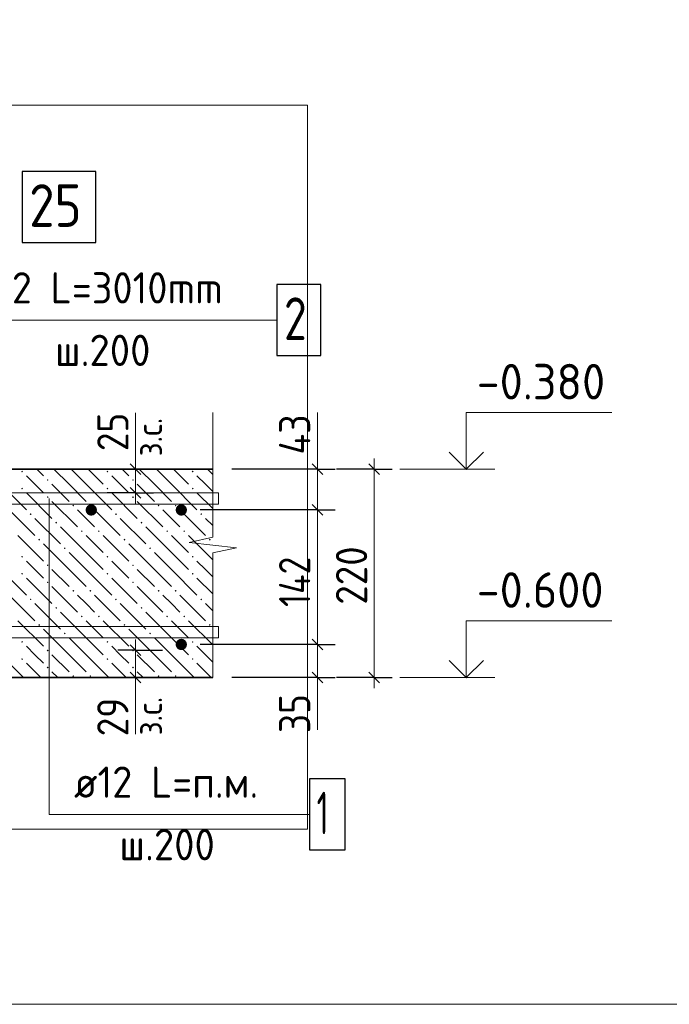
# Model space of a CAD drawing. Header units: millimetres. Extents: x 0 to 42000, y 0 to 29700.
# Tile 6 of 33: x 15274 to 19842, y 5000 to 11932. Entities that reach past the tile are written whole.
import ezdxf

# ---------------------------------------------------------------- set-up
doc = ezdxf.new("R2010")
doc.units = ezdxf.units.MM
for name, color, linetype, lineweight in [('Standard', 7, 'Continuous', 25), ('ДОП Верх по Х', 7, 'Continuous', 18), ('ЖБ Перекрытие нижний уровень с отделкой', 7, 'Continuous', 13), ('Обрамление П-обр. равн.', 7, 'Continuous', 25), ('Размерная линия_ общее', 7, 'Continuous', 13), ('Фоновоя арматура Х1', 7, 'Continuous', 25)]:
    doc.layers.add(name, color=color, linetype=linetype, lineweight=lineweight)
doc.styles.add('ISOCPEUR', font='txt')

msp = doc.modelspace()

# ---------------------------------------------------------------- hatches: boundary and pattern name
at = {"layer": 'ДОП Верх по Х', "linetype": 'Continuous', "lineweight": 25, "transparency": 33554687}
msp.add_hatch(color=7, dxfattribs=at).paths.add_polyline_path([(15817.1, 8480), (15814, 8495.3), (15805.4, 8508.3), (15792.4, 8517), (15777.1, 8520), (15761.8, 8517), (15748.8, 8508.3), (15740.1, 8495.3), (15737.1, 8480), (15740.1, 8464.7), (15748.8, 8451.7), (15761.8, 8443), (15777.1, 8440), (15792.4, 8443), (15805.4, 8451.7), (15814, 8464.7)])
at = {"layer": 'ЖБ Перекрытие нижний уровень с отделкой', "linetype": 'Continuous', "lineweight": 18, "transparency": 33554687}
for points in [[(15284.2, 8750.8), (15290.6, 8757.3), (15297.1, 8750.8), (15290.6, 8744.3)], [(15884.2, 8750.8), (15890.6, 8757.3), (15897.1, 8750.8), (15890.6, 8744.3)], [(16484.2, 8750.8), (16490.6, 8757.3), (16497.1, 8750.8), (16490.6, 8744.3)], [(15464.2, 8690.8), (15470.7, 8697.3), (15477.1, 8690.8), (15470.7, 8684.3)], [(16064.2, 8690.8), (16070.7, 8697.3), (16077.1, 8690.8), (16070.7, 8684.3)], [(15284.2, 8630.8), (15290.6, 8637.3), (15297.1, 8630.8), (15290.6, 8624.3)], [(15884.2, 8630.8), (15890.6, 8637.3), (15897.1, 8630.8), (15890.6, 8624.3)], [(16484.2, 8630.8), (16490.6, 8637.3), (16497.1, 8630.8), (16490.6, 8624.3)], [(15464.2, 8570.8), (15470.7, 8577.3), (15477.1, 8570.8), (15470.7, 8564.3)], [(16064.2, 8570.8), (16070.7, 8577.3), (16077.1, 8570.8), (16070.7, 8564.3)], [(15344.2, 8450.8), (15350.7, 8457.3), (15357.2, 8450.8), (15350.7, 8444.3)], [(15644.2, 8510.8), (15650.7, 8517.3), (15657.2, 8510.8), (15650.7, 8504.3)], [(15764.2, 8510.8), (15770.7, 8517.3), (15777.1, 8510.8), (15770.7, 8504.3)], [(15944.2, 8450.8), (15950.7, 8457.3), (15957.2, 8450.8), (15950.7, 8444.3)], [(16244.2, 8510.8), (16250.7, 8517.3), (16257.2, 8510.8), (16250.7, 8504.3)], [(16364.2, 8510.8), (16370.7, 8517.3), (16377.1, 8510.8), (16370.7, 8504.3)], [(16544.2, 8450.8), (16550.7, 8457.3), (16557.2, 8450.8), (16550.7, 8444.3)], [(15524.2, 8390.8), (15530.7, 8397.3), (15537.2, 8390.8), (15530.7, 8384.3)], [(16124.2, 8390.8), (16130.7, 8397.3), (16137.2, 8390.8), (16130.7, 8384.3)], [(15704.2, 8330.8), (15710.7, 8337.3), (15717.2, 8330.8), (15710.7, 8324.3)], [(15824.2, 8330.8), (15830.7, 8337.3), (15837.2, 8330.8), (15830.7, 8324.3)], [(16304.2, 8330.8), (16310.7, 8337.3), (16317.2, 8330.8), (16310.7, 8324.3)], [(16424.2, 8330.8), (16430.7, 8337.3), (16437.2, 8330.8), (16430.7, 8324.3)], [(15404.2, 8270.8), (15410.7, 8277.3), (15417.2, 8270.8), (15410.7, 8264.3)], [(16004.2, 8270.8), (16010.7, 8277.3), (16017.2, 8270.8), (16010.7, 8264.3)], [(16604.2, 8270.8), (16610.7, 8277.3), (16617.2, 8270.8), (16610.7, 8264.3)], [(15584.2, 8210.8), (15590.6, 8217.3), (15597.1, 8210.8), (15590.6, 8204.3)], [(16184.2, 8210.8), (16190.6, 8217.3), (16197.1, 8210.8), (16190.6, 8204.3)], [(15284.2, 8150.8), (15290.6, 8157.3), (15297.1, 8150.8), (15290.6, 8144.3)], [(15884.2, 8150.8), (15890.6, 8157.3), (15897.1, 8150.8), (15890.6, 8144.3)], [(16484.2, 8150.8), (16490.6, 8157.3), (16497.1, 8150.8), (16490.6, 8144.3)], [(15464.2, 8090.8), (15470.7, 8097.3), (15477.1, 8090.8), (15470.7, 8084.3)], [(16064.2, 8090.8), (16070.7, 8097.3), (16077.1, 8090.8), (16070.7, 8084.3)], [(15284.2, 8030.8), (15290.6, 8037.3), (15297.1, 8030.8), (15290.6, 8024.3)], [(15464.2, 7970.8), (15470.7, 7977.3), (15477.1, 7970.8), (15470.7, 7964.3)], [(15884.2, 8030.8), (15890.6, 8037.3), (15897.1, 8030.8), (15890.6, 8024.3)], [(16064.2, 7970.8), (16070.7, 7977.3), (16077.1, 7970.8), (16070.7, 7964.3)], [(16484.2, 8030.8), (16490.6, 8037.3), (16497.1, 8030.8), (16490.6, 8024.3)], [(15644.2, 7910.8), (15650.7, 7917.3), (15657.2, 7910.8), (15650.7, 7904.3)], [(15764.2, 7910.8), (15770.7, 7917.3), (15777.1, 7910.8), (15770.7, 7904.3)], [(16244.2, 7910.8), (16250.7, 7917.3), (16257.2, 7910.8), (16250.7, 7904.3)], [(16364.2, 7910.8), (16370.7, 7917.3), (16377.1, 7910.8), (16370.7, 7904.3)], [(15344.2, 7850.8), (15350.7, 7857.3), (15357.2, 7850.8), (15350.7, 7844.3)], [(15944.2, 7850.8), (15950.7, 7857.3), (15957.2, 7850.8), (15950.7, 7844.3)], [(16544.2, 7850.8), (16550.7, 7857.3), (16557.2, 7850.8), (16550.7, 7844.3)], [(15524.2, 7790.8), (15530.7, 7797.3), (15537.2, 7790.8), (15530.7, 7784.3)], [(16124.2, 7790.8), (16130.7, 7797.3), (16137.2, 7790.8), (16130.7, 7784.3)], [(15704.2, 7730.8), (15710.7, 7737.3), (15717.2, 7730.8), (15710.7, 7724.3)], [(15824.2, 7730.8), (15830.7, 7737.3), (15837.2, 7730.8), (15830.7, 7724.3)], [(16304.2, 7730.8), (16310.7, 7737.3), (16317.2, 7730.8), (16310.7, 7724.3)], [(16424.2, 7730.8), (16430.7, 7737.3), (16437.2, 7730.8), (16430.7, 7724.3)], [(15404.2, 7670.8), (15410.7, 7677.3), (15417.2, 7670.8), (15410.7, 7664.3)], [(16004.2, 7670.8), (16010.7, 7677.3), (16017.2, 7670.8), (16010.7, 7664.3)], [(16604.2, 7670.8), (16610.7, 7677.3), (16617.2, 7670.8), (16610.7, 7664.3)], [(15284.2, 7550.8), (15290.6, 7557.3), (15297.1, 7550.8), (15290.6, 7544.3)], [(15584.2, 7610.8), (15590.6, 7617.3), (15597.1, 7610.8), (15590.6, 7604.3)], [(15884.2, 7550.8), (15890.6, 7557.3), (15897.1, 7550.8), (15890.6, 7544.3)], [(16184.2, 7610.8), (16190.6, 7617.3), (16197.1, 7610.8), (16190.6, 7604.3)], [(16484.2, 7550.8), (16490.6, 7557.3), (16497.1, 7550.8), (16490.6, 7544.3)], [(15464.2, 7490.8), (15470.7, 7497.3), (15477.1, 7490.8), (15470.7, 7484.3)], [(16064.2, 7490.8), (16070.7, 7497.3), (16077.1, 7490.8), (16070.7, 7484.3)], [(15284.2, 7430.8), (15290.6, 7437.3), (15297.1, 7430.8), (15290.6, 7424.3)], [(15884.2, 7430.8), (15890.6, 7437.3), (15897.1, 7430.8), (15890.6, 7424.3)], [(16484.2, 7430.8), (16490.6, 7437.3), (16497.1, 7430.8), (16490.6, 7424.3)], [(15464.2, 7370.8), (15470.7, 7377.3), (15477.1, 7370.8), (15470.7, 7364.3)], [(16064.2, 7370.8), (16070.7, 7377.3), (16077.1, 7370.8), (16070.7, 7364.3)], [(15644.2, 7310.8), (15650.7, 7317.3), (15657.2, 7310.8), (15650.7, 7304.3)], [(15764.2, 7310.8), (15770.7, 7317.3), (15777.1, 7310.8), (15770.7, 7304.3)], [(16244.2, 7310.8), (16250.7, 7317.3), (16257.2, 7310.8), (16250.7, 7304.3)], [(16364.2, 7310.8), (16370.7, 7317.3), (16377.1, 7310.8), (16370.7, 7304.3)]]:
    msp.add_hatch(color=7, dxfattribs=at).paths.add_polyline_path(points, flags=16)
at = {"layer": 'Обрамление П-обр. равн.', "linetype": 'Continuous', "lineweight": 25, "transparency": 33554687}
for points in [[(16450.4, 8480), (16447.4, 8495.3), (16438.7, 8508.3), (16425.7, 8517), (16410.4, 8520), (16395.1, 8517), (16382.1, 8508.3), (16373.4, 8495.3), (16370.4, 8480), (16373.4, 8464.7), (16382.1, 8451.7), (16395.1, 8443), (16410.4, 8440), (16425.7, 8443), (16438.7, 8451.7), (16447.4, 8464.7)], [(16450.4, 7533.3), (16447.4, 7548.6), (16438.7, 7561.6), (16425.7, 7570.3), (16410.4, 7573.3), (16395.1, 7570.3), (16382.1, 7561.6), (16373.4, 7548.6), (16370.4, 7533.3), (16373.4, 7518), (16382.1, 7505.1), (16395.1, 7496.4), (16410.4, 7493.3), (16425.7, 7496.4), (16438.7, 7505.1), (16447.4, 7518)]]:
    msp.add_hatch(color=7, dxfattribs=at).paths.add_polyline_path(points)

# ---------------------------------------------------------------- linework, layer by layer
at = {"layer": 'Standard', "color": 7, "linetype": 'Continuous', "lineweight": 13, "transparency": 33554687}
for p, q in [((16089, 8766.7), (16089, 9164.1)), ((16631.7, 9166.7), (16631.7, 8289.3)), ((17367.6, 9166.7), (17367.6, 8766.7)), ((18614.2, 8766.7), (17947.6, 8766.7)), ((16631.7, 8289.3), (16465, 8252)), ((16465, 8252), (16798.4, 8214.7)), ((16798.4, 8214.7), (16631.7, 8177.3)), ((16631.7, 8177.3), (16631.7, 7300)), ((16089, 7300), (16089, 6902.6)), ((16631.7, 7300), (16631.7, 7300)), ((17367.6, 7333.3), (17367.6, 6933.3)), ((18614.2, 7300), (17947.6, 7300))]:
    msp.add_line(p, q, dxfattribs=at)
for points in [[(41500, 29200), (2000, 29200), (2000, 5000), (41500, 5000), (41500, 29200)], [(15077.1, 8480), (14794.2, 8762.8), (14794.2, 9816.6), (17079.2, 9816.6)], [(18414.2, 8766.7), (18414.2, 9166.7), (19437.6, 9166.7)], [(17312.1, 6336.7), (15482.1, 6336.7), (15482.1, 6587.5), (15482.1, 8560)], [(18414.2, 7300), (18414.2, 7700), (19437.6, 7700)]]:
    msp.add_lwpolyline(points, dxfattribs=at)
at = {"layer": 'Standard', "color": 254, "linetype": 'Continuous', "lineweight": 13, "true_color": 0xc4c4ff, "transparency": 33554687}
msp.add_lwpolyline([(4665.8, 6233.3), (17298.4, 6233.3), (17298.4, 11330.7), (4665.8, 11330.7), (4665.8, 6233.3)], dxfattribs=at)
at = {"layer": 'Standard', "color": 7, "linetype": 'Continuous', "lineweight": 35, "transparency": 33554687}
for points in [[(18293.2, 8887.7), (18414.2, 8766.7), (18535.3, 8887.7)], [(18293.2, 7421.1), (18414.2, 7300), (18535.3, 7421.1)]]:
    msp.add_lwpolyline(points, dxfattribs=at)
at = {"layer": 'ДОП Верх по Х', "color": 7, "linetype": 'Continuous', "lineweight": 25, "transparency": 33554687}
msp.add_lwpolyline([(15290.4, 10363.3), (15810.4, 10363.3), (15810.4, 10863.3), (15290.4, 10863.3), (15290.4, 10363.3)], dxfattribs=at)
at = {"layer": 'ЖБ Перекрытие нижний уровень с отделкой', "color": 7, "linetype": 'Continuous', "lineweight": 35, "transparency": 33554687}
for p, q in [((16631.7, 8766.7), (11577.1, 8766.7)), ((10243.7, 7300), (16631.7, 7300))]:
    msp.add_line(p, q, dxfattribs=at)
at = {"layer": 'ЖБ Перекрытие нижний уровень с отделкой', "color": 9, "linetype": 'Continuous', "lineweight": 18, "true_color": 0xc7c7c7, "transparency": 33554687}
for p, q in [((15394.8, 8766.7), (15440.7, 8720.8)), ((15620.7, 8660.8), (15514.8, 8766.7)), ((15634.8, 8766.7), (15740.7, 8660.8)), ((15754.8, 8766.7), (15860.7, 8660.8)), ((15994.8, 8766.7), (16040.7, 8720.8)), ((16220.7, 8660.8), (16114.8, 8766.7)), ((16234.8, 8766.7), (16340.7, 8660.8)), ((16354.8, 8766.7), (16460.7, 8660.8)), ((16594.8, 8766.7), (16631.7, 8729.8)), ((15380.6, 8660.8), (15320.7, 8720.8)), ((15980.6, 8660.8), (15920.7, 8720.8)), ((16580.6, 8660.8), (16520.7, 8720.8)), ((15140.7, 8660.8), (15320.7, 8480.8)), ((15320.7, 8600.8), (15500.6, 8420.8)), ((15440.7, 8600.8), (15380.6, 8660.8)), ((15500.6, 8660.8), (15620.7, 8540.8)), ((15620.7, 8660.8), (15740.7, 8540.8)), ((15740.7, 8660.8), (15920.7, 8480.8)), ((15920.7, 8600.8), (16100.6, 8420.8)), ((16040.7, 8600.8), (15980.6, 8660.8)), ((16100.6, 8660.8), (16220.7, 8540.8)), ((16220.7, 8660.8), (16340.7, 8540.8)), ((16340.7, 8660.8), (16520.7, 8480.8)), ((16520.7, 8600.8), (16631.7, 8489.8)), ((16631.7, 8609.8), (16580.6, 8660.8)), ((15500.6, 8540.8), (15680.6, 8360.8)), ((16100.6, 8540.8), (16280.6, 8360.8)), ((15200.6, 8480.8), (15380.6, 8300.8)), ((15740.7, 8420.8), (15680.6, 8480.8)), ((15800.6, 8480.8), (15980.6, 8300.8)), ((16340.7, 8420.8), (16280.6, 8480.8)), ((16400.6, 8480.8), (16580.6, 8300.8)), ((15380.6, 8420.8), (15560.7, 8240.8)), ((15800.6, 8360.8), (15740.7, 8420.8)), ((15980.6, 8420.8), (16160.7, 8240.8)), ((16400.6, 8360.8), (16340.7, 8420.8)), ((16580.6, 8420.8), (16631.7, 8369.8)), ((15740.7, 8180.8), (15560.7, 8360.8)), ((16340.7, 8180.8), (16160.7, 8360.8)), ((15260.7, 8300.8), (15440.7, 8120.8)), ((15740.7, 8300.8), (15860.7, 8180.8)), ((15860.7, 8300.8), (16040.7, 8120.8)), ((16340.7, 8300.8), (16460.7, 8180.8)), ((16460.7, 8300.8), (16631.7, 8129.8)), ((15620.7, 8060.8), (15440.7, 8240.8)), ((15620.7, 8180.8), (15740.7, 8060.8)), ((15740.7, 8180.8), (15860.7, 8060.8)), ((16220.7, 8060.8), (16040.7, 8240.8)), ((16220.7, 8180.8), (16340.7, 8060.8)), ((16340.7, 8180.8), (16460.7, 8060.8)), ((15380.6, 8060.8), (15320.7, 8120.8)), ((15980.6, 8060.8), (15920.7, 8120.8)), ((16580.6, 8060.8), (16520.7, 8120.8)), ((15140.7, 8060.8), (15320.7, 7880.8)), ((15440.7, 8000.8), (15380.6, 8060.8)), ((15500.6, 8060.8), (15620.7, 7940.8)), ((15620.7, 8060.8), (15740.7, 7940.8)), ((15740.7, 8060.8), (15920.7, 7880.8)), ((16040.7, 8000.8), (15980.6, 8060.8)), ((16100.6, 8060.8), (16220.7, 7940.8)), ((16220.7, 8060.8), (16340.7, 7940.8)), ((16340.7, 8060.8), (16520.7, 7880.8)), ((16631.7, 8009.8), (16580.6, 8060.8)), ((15320.7, 8000.8), (15500.6, 7820.8)), ((15920.7, 8000.8), (16100.6, 7820.8)), ((16520.7, 8000.8), (16631.7, 7889.8)), ((15500.6, 7940.8), (15680.6, 7760.8)), ((16100.6, 7940.8), (16280.6, 7760.8)), ((15200.6, 7880.8), (15380.6, 7700.8)), ((15740.7, 7820.8), (15680.6, 7880.8)), ((15800.6, 7880.8), (15980.6, 7700.8)), ((16340.7, 7820.8), (16280.6, 7880.8)), ((16400.6, 7880.8), (16580.6, 7700.8)), ((15380.6, 7820.8), (15560.7, 7640.8)), ((15800.6, 7760.8), (15740.7, 7820.8)), ((15980.6, 7820.8), (16160.7, 7640.8)), ((16400.6, 7760.8), (16340.7, 7820.8)), ((16580.6, 7820.8), (16631.7, 7769.8)), ((15260.7, 7700.8), (15440.7, 7520.8)), ((15740.7, 7580.8), (15560.7, 7760.8)), ((15740.7, 7700.8), (15860.7, 7580.8)), ((15860.7, 7700.8), (16040.7, 7520.8)), ((16340.7, 7580.8), (16160.7, 7760.8)), ((16340.7, 7700.8), (16460.7, 7580.8)), ((16460.7, 7700.8), (16631.7, 7529.8)), ((15620.7, 7460.8), (15440.7, 7640.8)), ((16220.7, 7460.8), (16040.7, 7640.8)), ((15620.7, 7580.8), (15740.7, 7460.8)), ((15740.7, 7580.8), (15860.7, 7460.8)), ((16220.7, 7580.8), (16340.7, 7460.8)), ((16340.7, 7580.8), (16460.7, 7460.8)), ((15380.6, 7460.8), (15320.7, 7520.8)), ((15980.6, 7460.8), (15920.7, 7520.8)), ((16580.6, 7460.8), (16520.7, 7520.8)), ((15140.7, 7460.8), (15301.5, 7300)), ((15440.7, 7400.8), (15380.6, 7460.8)), ((15500.6, 7460.8), (15620.7, 7340.8)), ((15620.7, 7460.8), (15740.7, 7340.8)), ((15740.7, 7460.8), (15901.5, 7300)), ((16040.7, 7400.8), (15980.6, 7460.8)), ((16100.6, 7460.8), (16220.7, 7340.8)), ((16220.7, 7460.8), (16340.7, 7340.8)), ((16340.7, 7460.8), (16501.5, 7300)), ((16631.7, 7409.8), (16580.6, 7460.8)), ((15320.7, 7400.8), (15421.5, 7300)), ((15920.7, 7400.8), (16021.5, 7300)), ((16520.7, 7400.8), (16621.5, 7300)), ((15500.6, 7340.8), (15541.5, 7300)), ((16100.6, 7340.8), (16141.5, 7300))]:
    msp.add_line(p, q, dxfattribs=at)
at = {"layer": 'Обрамление П-обр. равн.', "color": 7, "linetype": 'Continuous', "lineweight": 25, "transparency": 33554687}
msp.add_lwpolyline([(17082.6, 9566.6), (17392.6, 9566.6), (17392.6, 10066.6), (17082.6, 10066.6), (17082.6, 9566.6)], dxfattribs=at)
at = {"layer": 'Размерная линия_ общее', "color": 7, "linetype": 'Continuous', "lineweight": 25, "transparency": 33554687}
for p, q in [((16126.5, 8729.2), (16051.5, 8804.2)), ((17330.1, 8804.2), (17405.1, 8729.2)), ((17730.1, 8804.2), (17805.1, 8729.2)), ((16126.5, 8562.5), (16051.5, 8637.5)), ((17330.1, 8517.5), (17405.1, 8442.5)), ((17330.1, 7570.8), (17405.1, 7495.8)), ((16051.5, 7530.8), (16126.5, 7455.8)), ((16051.5, 7337.5), (16126.5, 7262.5)), ((17330.1, 7337.5), (17405.1, 7262.5)), ((17730.1, 7337.5), (17805.1, 7262.5))]:
    msp.add_line(p, q, dxfattribs=at)
at = {"layer": 'Размерная линия_ общее', "color": 7, "linetype": 'Continuous', "lineweight": 13, "transparency": 33554687}
for p, q in [((16089, 8766.7), (16089, 8841.7)), ((17367.6, 8766.7), (17367.6, 8841.7)), ((17767.6, 8766.7), (17767.6, 8841.7)), ((16089, 8600), (16089, 8766.7)), ((17367.6, 8766.7), (17367.6, 8480)), ((16089, 8600), (16089, 8525)), ((17367.6, 8480), (17367.6, 7533.3)), ((16089, 7493.3), (16089, 7568.3)), ((16089, 7493.3), (16089, 7300)), ((17367.6, 7533.3), (17367.6, 7300)), ((16089, 7300), (16089, 7225)), ((17367.6, 7300), (17367.6, 7225)), ((17767.6, 7300), (17767.6, 7225))]:
    msp.add_line(p, q, dxfattribs=at)
at = {"layer": 'Размерная линия_ общее', "color": 253, "linetype": 'Continuous', "lineweight": -3, "true_color": 0xa0a0a0, "transparency": 33554687}
for p, q in [((16089, 8766.7), (15757.4, 8766.7)), ((16089, 8766.7), (15964, 8766.7)), ((16089, 8766.7), (16214, 8766.7)), ((17367.6, 8766.7), (17242.6, 8766.7)), ((17367.6, 8766.7), (17492.6, 8766.7)), ((17767.6, 8766.7), (17500.9, 8766.7)), ((17767.6, 8766.7), (17642.6, 8766.7)), ((17767.6, 8766.7), (17892.6, 8766.7)), ((16089, 8600), (15889, 8600)), ((16089, 8600), (15964, 8600)), ((16089, 8600), (16214, 8600)), ((17367.6, 8480), (17242.6, 8480)), ((17367.6, 8480), (17492.6, 8480)), ((16089, 7493.3), (15964, 7493.3)), ((16089, 7493.3), (16214, 7493.3)), ((16089, 7493.3), (16277.1, 7493.3)), ((17367.6, 7533.3), (17242.6, 7533.3)), ((17367.6, 7533.3), (17492.6, 7533.3)), ((16089, 7300), (15757.4, 7300)), ((16089, 7300), (15964, 7300)), ((16089, 7300), (16214, 7300)), ((17367.6, 7300), (17242.6, 7300)), ((17367.6, 7300), (17492.6, 7300)), ((17767.6, 7300), (17500.9, 7300)), ((17767.6, 7300), (17642.6, 7300)), ((17767.6, 7300), (17892.6, 7300))]:
    msp.add_line(p, q, dxfattribs=at)
for points in [[(17367.6, 8766.7), (17350.6, 8766.7), (17350.6, 8766.7), (17350.6, 8766.7), (17350.6, 8766.7), (16765, 8766.7)], [(17367.6, 8480), (17350.6, 8480), (17350.6, 8480), (17350.6, 8480), (17350.6, 8480), (16543.7, 8480)], [(17367.6, 7533.3), (17350.6, 7533.3), (17350.6, 7533.3), (16543.7, 7533.3)], [(17367.6, 7300), (17350.6, 7300), (17350.6, 7300), (16765, 7300)]]:
    msp.add_lwpolyline(points, dxfattribs=at)
at = {"layer": 'Размерная линия_ общее', "color": 7, "linetype": 'Continuous', "lineweight": 13, "transparency": 33554687}
msp.add_lwpolyline([(17767.6, 8766.7), (17767.6, 7738.6), (17767.6, 7738.6), (17767.6, 7300)], dxfattribs=at)
at = {"layer": 'Фоновоя арматура Х1', "color": 251, "linetype": 'Continuous', "lineweight": 18, "true_color": 0x656565, "transparency": 33554687}
for points in [[(16671.7, 8520), (10410.4, 8520), (10410.4, 8600), (16671.7, 8600), (16671.7, 8520)], [(16671.7, 7580), (10410.4, 7580), (10410.4, 7660), (16671.7, 7660), (16671.7, 7580)]]:
    msp.add_lwpolyline(points, dxfattribs=at)
at = {"layer": 'Фоновоя арматура Х1', "color": 7, "linetype": 'Continuous', "lineweight": 25, "transparency": 33554687}
msp.add_lwpolyline([(17312.1, 6086.7), (17562.1, 6086.7), (17562.1, 6586.7), (17312.1, 6586.7), (17312.1, 6086.7)], dxfattribs=at)

# ---------------------------------------------------------------- texts
at = {"layer": 'Standard', "color": 7, "linetype": 'Continuous', "lineweight": 25, "transparency": 33554687, "char_height": 250, "width": 1067.864, "attachment_point": 7, "style": 'ISOCPEUR'}
for s, insert in [('\\W0.95;-0.380', (18487.6, 9258.3)), ('\\W0.95;-0.600', (18487.6, 7791.7))]:
    msp.add_mtext(s, dxfattribs=dict(at, insert=insert))
at = {"layer": 'ДОП Верх по Х', "color": 7, "linetype": 'Continuous', "lineweight": 13, "transparency": 33554687, "insert": (15340.4, 10473.3), "char_height": 300, "width": 550.811, "attachment_point": 7, "style": 'ISOCPEUR'}
msp.add_mtext('\\W0.87;25', dxfattribs=at)
at = {"layer": 'Обрамление П-обр. равн.', "color": 7, "linetype": 'Continuous', "lineweight": 13, "transparency": 33554687, "attachment_point": 7, "style": 'ISOCPEUR'}
for s, insert, char_height, width in [('\\W0.94;ø12 L=3010mm ', (14949.6, 9934), 220, 2104.383), ('\\W0.78;2', (17132.6, 9676.6), 300, 326.407), ('\\W0.95;ш.200 ', (15521.6, 9494), 220, 962.136)]:
    msp.add_mtext(s, dxfattribs=dict(at, insert=insert, char_height=char_height, width=width))
at = {"layer": 'Размерная линия_ общее', "color": 7, "linetype": 'Continuous', "lineweight": 25, "transparency": 33554687, "char_height": 220, "attachment_point": 7, "rotation": 90, "style": 'ISOCPEUR'}
for s, insert, width in [('\\W0.87;25', (16039, 8894.3), 403.924), ('\\W0.88;43', (17317.6, 8870.8), 426.797), ('\\W0.91;220', (17717.6, 7813.3), 561.996), ('\\W0.83;142', (17317.6, 7797.7), 531.411), ('\\W0.87;29', (16039, 6886.4), 403.924), ('\\W0.87;35', (17317.6, 6909.8), 403.94)]:
    msp.add_mtext(s, dxfattribs=dict(at, insert=insert, width=width))
at = {"layer": 'Размерная линия_ общее', "color": 7, "linetype": 'Continuous', "lineweight": 18, "transparency": 33554687, "char_height": 180, "width": 413.948, "attachment_point": 7, "rotation": 90, "style": 'ISOCPEUR'}
for insert in [(16274.9, 8857.9), (16274.9, 6893.8)]:
    msp.add_mtext('\\W0.90;з.с.', dxfattribs=dict(at, insert=insert))
at = {"layer": 'Фоновоя арматура Х1', "color": 7, "linetype": 'Continuous', "lineweight": 13, "transparency": 33554687, "attachment_point": 7, "style": 'ISOCPEUR'}
for s, insert, char_height, width in [('\\W0.94;ø12 L=п.м. ', (15655.7, 6454), 220, 1599.154), ('\\W0.56;1', (17362.1, 6196.7), 300, 233.333), ('\\W0.95;ш.200 ', (15974.7, 6014), 220, 962.122)]:
    msp.add_mtext(s, dxfattribs=dict(at, insert=insert, char_height=char_height, width=width))

doc.saveas('drawing.dxf')
